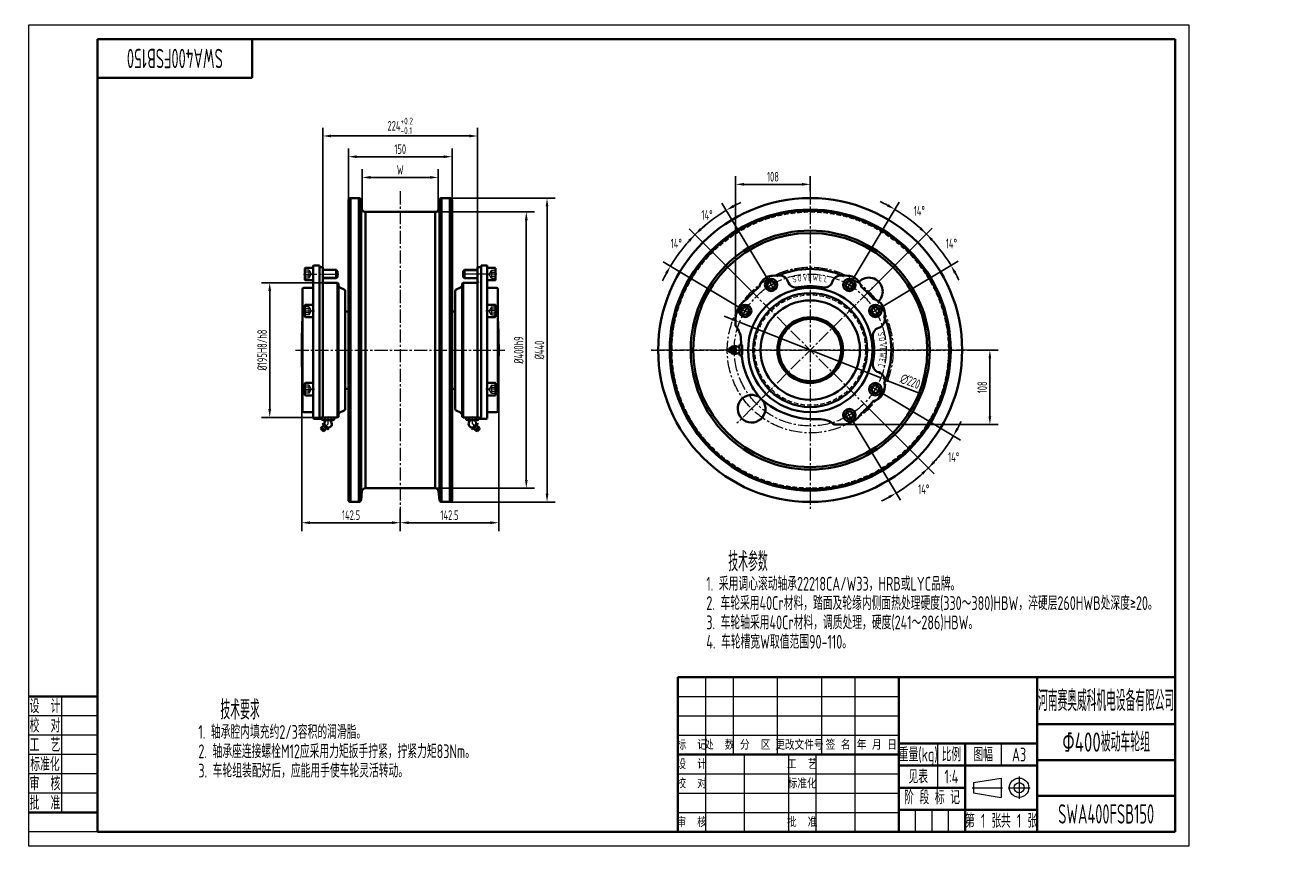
# Model space of a CAD drawing. Header units: millimetres. Extents: x -4 to 1827, y 0 to 1188.
import ezdxf
from ezdxf.enums import TextEntityAlignment as Align

# ---------------------------------------------------------------- set-up
doc = ezdxf.new("R2010")
doc.units = ezdxf.units.MM
doc.linetypes.add('CENTER2', pattern=[28.575, 19.05, -3.175, 3.175, -3.175])
doc.linetypes.add('DASHED2', pattern=[9.525, 6.35, -3.175])
doc.layers.get('Defpoints').update_dxf_attribs({"lineweight": 18})
for name, color, linetype, lineweight in [('01.1', 1, 'Continuous', 18), ('01.2', 7, 'Continuous', 35), ('01.T', 3, 'Continuous', 18), ('02.1', 2, 'DASHED2', 18), ('04.1', 4, 'CENTER2', 18)]:
    doc.layers.add(name, color=color, linetype=linetype, lineweight=lineweight)
doc.styles.get("Standard").update_dxf_attribs({"font": 'isocp.shx', "width": 0.707, "bigfont": 'gbcbig.shx'})
doc.dimstyles.new('Tech_4', dxfattribs={"dimscale": 4, "dimtxt": 3.5, "dimasz": 3, "dimexe": 3, "dimexo": 0, "dimgap": 1, "dimtad": 1, "dimdec": 3, "dimdsep": 46, "dimtxsty": 'Standard', "dimcen": 0, "dimclrd": 1, "dimclre": 1, "dimclrt": 3, "dimazin": 2, "dimtfac": 1, "dimtdec": 3, "dimtmove": 0, "dimatfit": 0, "dimfxl": 0, "dimarcsym": 0})
doc.dimstyles.new('Tech_4$2', dxfattribs={"dimscale": 4, "dimtxt": 3.5, "dimasz": 3, "dimexe": 3, "dimexo": 0, "dimgap": 1, "dimtad": 1, "dimtih": 1, "dimtoh": 1, "dimdec": 3, "dimdsep": 46, "dimtxsty": 'Standard', "dimcen": 0, "dimclrd": 1, "dimclre": 1, "dimclrt": 3, "dimazin": 2, "dimtfac": 1, "dimtdec": 3, "dimtmove": 0, "dimatfit": 0, "dimfxl": 0, "dimarcsym": 0})

# ---------------------------------------------------------------- blocks, each defined once
blk = doc.blocks.new('A$C378E2D00')
at = {"layer": '01.1'}
for p, q in [((0, 297), (0, 0)), ((420, 297), (0, 297)), ((420, 0), (420, 297)), ((12, 54), (12, 12)), ((25, 47), (0, 47)), ((25, 40), (0, 40)), ((25, 33), (0, 33)), ((25, 26), (0, 26)), ((25, 19), (0, 19)), ((25, 5), (0, 5)), ((0, 0), (420, 0))]:
    blk.add_line(p, q, dxfattribs=at)
at = {"layer": '01.2'}
for p, q in [((415, 292), (25, 292)), ((25, 292), (25, 5)), ((81, 292), (81, 278)), ((415, 5), (415, 292)), ((81, 278), (25, 278)), ((25, 54), (0, 54)), ((25, 12), (0, 12)), ((25, 5), (415, 5))]:
    blk.add_line(p, q, dxfattribs=at)
at = {"layer": '01.T', "width": 0.707}
for s, p in [('设  计', (6, 50.5)), ('校  对', (6, 43.5)), ('工  艺', (6, 36.5)), ('标准化', (6, 29.5)), ('审  核', (6, 22.5)), ('批  准', (6, 15.5))]:
    blk.add_text(s, height=5, dxfattribs=at).set_placement(p, align=Align.MIDDLE_CENTER)
blk = doc.blocks.new('A$C6AAB7862')
at = {"layer": '01.1'}
for p, q in [((-16.5, 1.83), (-6.5, 3.5)), ((-16.5, 1.83), (-16.5, -1.83)), ((-6.5, 3.5), (-6.5, -3.5)), ((-16.5, -1.83), (-6.5, -3.5))]:
    blk.add_line(p, q, dxfattribs=at)
for radius in [3.5, 1.83]:
    blk.add_circle((0, 0), radius, dxfattribs=at)
at = {"layer": '04.1'}
for p, q in [((-17, 0), (-6, 0)), ((-4, 0), (4, 0)), ((0, 4), (0, -4))]:
    blk.add_line(p, q, dxfattribs=at)
blk = doc.blocks.new('A$C4369553E')
at = {"layer": '01.1'}
for p, q in [((-170, 56), (-170, 28)), ((-160, 56), (-160, 28)), ((-144, 56), (-144, 28)), ((-128, 56), (-128, 28)), ((-116, 56), (-116, 0)), ((-180, 49), (-100, 49)), ((-180, 42), (-100, 42)), ((-180, 35), (-100, 35)), ((-170, 28), (-170, 0)), ((-156, 28), (-156, 0)), ((-140, 28), (-140, 0)), ((-130, 28), (-130, 0)), ((-86, 32), (-86, 16)), ((-63, 32), (-63, 24)), ((-180, 21), (-100, 21)), ((-180, 14), (-100, 14)), ((-180, 7), (-100, 7)), ((-94, 0), (-94, 8)), ((-88, 0), (-88, 8)), ((-82, 0), (-82, 8))]:
    blk.add_line(p, q, dxfattribs=at)
at = {"layer": '01.2'}
for p, q in [((-180, 56), (-180, 0)), ((-180, 56), (0, 56)), ((-100, 0), (-100, 56)), ((-50, 0), (-50, 56)), ((0, 56), (0, 0)), ((-50, 39), (0, 39)), ((-180, 28), (-100, 28)), ((-100, 32), (-50, 32)), ((-76, 0), (-76, 32)), ((-100, 24), (-50, 24)), ((-50, 26), (0, 26)), ((-100, 16), (-76, 16)), ((-50, 13), (0, 13)), ((-100, 8), (-50, 8)), ((-180, 0), (0, 0))]:
    blk.add_line(p, q, dxfattribs=at)
blk.add_blockref('A$C6AAB7862', (-56.5, 16), dxfattribs=at)
at = {"layer": '01.T'}
for s, height, width, p in [('河南赛奥威科机电设备有限公司', 7.5, 0.625, (-25, 47.5)), ('重量(kg)', 5, 0.707, (-93, 28)), ('比例', 5, 0.707, (-81, 28)), ('图幅', 5, 0.707, (-69.5, 28)), ('A3', 5, 0.707, (-56.5, 28)), ('阶 段 标 记', 5, 0.707, (-88, 12.5)), ('第   张', 5, 0.707, (-69.5, 4)), ('共   张', 5, 0.707, (-56.5, 4))]:
    blk.add_text(s, height=height, dxfattribs=dict(at, width=width)).set_placement(p, align=Align.MIDDLE_CENTER)
for s, p in [('标  记', (-175, 31.5)), ('处  数', (-165, 31.5)), ('分  区', (-152, 31.5)), ('更改文件号', (-136, 31.5)), ('签 名', (-122, 31.5)), ('年 月 日', (-108, 31.5)), ('设  计', (-175, 24.5)), ('工  艺', (-135, 24.5)), ('校  对', (-175, 17.5)), ('标准化', (-135, 17.5)), ('审  核', (-175, 3.5)), ('批  准', (-135, 3.5))]:
    blk.add_text(s, height=3.5, dxfattribs=at).set_placement(p, align=Align.MIDDLE_CENTER)
blk = doc.blocks.new('*D114')
at = {"layer": '01.1', "color": 1, "lineweight": -2}
for p, q in [((583.7, 917.7), (732.7, 917.7)), ((720.7, 905.7), (720.7, 529.7)), ((583.7, 517.7), (732.7, 517.7))]:
    blk.add_line(p, q, dxfattribs=at)
at = {"layer": '01.1', "color": 1}
for points in [[(718.7, 905.7), (722.7, 905.7), (720.7, 917.7)], [(718.7, 529.7), (722.7, 529.7), (720.7, 517.7)]]:
    blk.add_solid(points, dxfattribs=at)
at = {"layer": 'Defpoints', "color": 0}
for p in [(583.7, 917.7), (583.7, 517.7), (720.7, 517.7)]:
    blk.add_point(p, dxfattribs=at)
at = {"layer": '01.1', "color": 3, "insert": (709.7, 717.7), "char_height": 14, "attachment_point": 5, "rotation": 90}
blk.add_mtext('%%c400h9', dxfattribs=at)
blk = doc.blocks.new('*D115')
at = {"layer": '01.1', "color": 1, "lineweight": -2}
for p, q in [((605.2, 937.7), (762.7, 937.7)), ((750.7, 509.7), (750.7, 925.7)), ((605.2, 497.7), (762.7, 497.7))]:
    blk.add_line(p, q, dxfattribs=at)
at = {"layer": '01.1', "color": 1}
for points in [[(748.7, 925.7), (752.7, 925.7), (750.7, 937.7)], [(748.7, 509.7), (752.7, 509.7), (750.7, 497.7)]]:
    blk.add_solid(points, dxfattribs=at)
at = {"layer": 'Defpoints', "color": 0}
for p in [(605.2, 937.7), (750.7, 937.7), (605.2, 497.7)]:
    blk.add_point(p, dxfattribs=at)
at = {"layer": '01.1', "color": 3, "insert": (739.7, 717.7), "char_height": 14, "attachment_point": 5, "rotation": 90}
blk.add_mtext('%%c440', dxfattribs=at)
blk = doc.blocks.new('*D116')
at = {"layer": '01.1', "color": 1, "lineweight": -2}
for p, q in [((426.2, 815.2), (337.3, 815.2)), ((349.3, 803.2), (349.3, 632.2)), ((426.2, 620.2), (337.3, 620.2))]:
    blk.add_line(p, q, dxfattribs=at)
at = {"layer": '01.1', "color": 1}
for points in [[(347.3, 803.2), (351.3, 803.2), (349.3, 815.2)], [(347.3, 632.2), (351.3, 632.2), (349.3, 620.2)]]:
    blk.add_solid(points, dxfattribs=at)
at = {"layer": 'Defpoints', "color": 0}
for p in [(426.2, 815.2), (349.3, 620.2), (426.2, 620.2)]:
    blk.add_point(p, dxfattribs=at)
at = {"layer": '01.1', "color": 3, "insert": (338.3, 717.7), "char_height": 14, "attachment_point": 5, "rotation": 90}
blk.add_mtext('%%c195H8/h8', dxfattribs=at)
blk = doc.blocks.new('*D117')
at = {"layer": '01.1', "color": 1, "lineweight": -2}
for p, q in [((463.2, 934.7), (463.2, 1009.7)), ((613.2, 934.7), (613.2, 1009.7)), ((475.2, 997.7), (601.2, 997.7))]:
    blk.add_line(p, q, dxfattribs=at)
at = {"layer": '01.1', "color": 1}
for points in [[(475.2, 999.7), (475.2, 995.7), (463.2, 997.7)], [(601.2, 999.7), (601.2, 995.7), (613.2, 997.7)]]:
    blk.add_solid(points, dxfattribs=at)
at = {"layer": 'Defpoints', "color": 0}
for p in [(613.2, 997.7), (463.2, 934.7), (613.2, 934.7)]:
    blk.add_point(p, dxfattribs=at)
at = {"layer": '01.1', "color": 3, "insert": (538.2, 1008.7), "char_height": 14, "attachment_point": 5}
blk.add_mtext('150', dxfattribs=at)
blk = doc.blocks.new('*D118')
at = {"layer": '01.1', "color": 1, "lineweight": -2}
for p, q in [((483.2, 917.7), (483.2, 979.7)), ((593.2, 917.7), (593.2, 979.7)), ((495.2, 967.7), (581.2, 967.7))]:
    blk.add_line(p, q, dxfattribs=at)
at = {"layer": '01.1', "color": 1}
for points in [[(495.2, 969.7), (495.2, 965.7), (483.2, 967.7)], [(581.2, 969.7), (581.2, 965.7), (593.2, 967.7)]]:
    blk.add_solid(points, dxfattribs=at)
at = {"layer": 'Defpoints', "color": 0}
for p in [(593.2, 967.7), (483.2, 917.7), (593.2, 917.7)]:
    blk.add_point(p, dxfattribs=at)
at = {"layer": '01.1', "color": 3, "insert": (538.2, 978.7), "char_height": 14, "attachment_point": 5}
blk.add_mtext('W', dxfattribs=at)
blk = doc.blocks.new('*D119')
at = {"layer": '01.1', "color": 1, "lineweight": -2}
for p, q in [((426.2, 837.7), (426.2, 1039.7)), ((438.2, 1027.7), (638.2, 1027.7)), ((650.2, 837.7), (650.2, 1039.7))]:
    blk.add_line(p, q, dxfattribs=at)
at = {"layer": '01.1', "color": 1}
for points in [[(438.2, 1029.7), (438.2, 1025.7), (426.2, 1027.7)], [(638.2, 1029.7), (638.2, 1025.7), (650.2, 1027.7)]]:
    blk.add_solid(points, dxfattribs=at)
at = {"layer": 'Defpoints', "color": 0}
for p in [(650.2, 1027.7), (426.2, 837.7), (650.2, 837.7)]:
    blk.add_point(p, dxfattribs=at)
at = {"layer": '01.1', "color": 3, "insert": (538.2, 1042.4), "char_height": 14, "attachment_point": 5}
blk.add_mtext('\\A1;224{\\H0.7x;\\S+0.2^ -0.1;}', dxfattribs=at)
blk = doc.blocks.new('*D120')
at = {"layer": '01.1', "color": 1, "lineweight": -2}
for p, q in [((395.7, 717.7), (395.7, 455.7)), ((538.2, 487.7), (538.2, 455.7)), ((407.7, 467.7), (526.2, 467.7))]:
    blk.add_line(p, q, dxfattribs=at)
at = {"layer": '01.1', "color": 1}
for points in [[(407.7, 469.7), (407.7, 465.7), (395.7, 467.7)], [(526.2, 469.7), (526.2, 465.7), (538.2, 467.7)]]:
    blk.add_solid(points, dxfattribs=at)
at = {"layer": 'Defpoints', "color": 0}
for p in [(395.7, 717.7), (538.2, 487.7), (538.2, 467.7)]:
    blk.add_point(p, dxfattribs=at)
at = {"layer": '01.1', "color": 3, "insert": (467, 478.7), "char_height": 14, "attachment_point": 5}
blk.add_mtext('142.5', dxfattribs=at)
blk = doc.blocks.new('*D121')
at = {"layer": '01.1', "color": 1, "lineweight": -2}
for p, q in [((680.7, 717.7), (680.7, 455.7)), ((538.2, 487.7), (538.2, 455.7)), ((550.2, 467.7), (668.7, 467.7))]:
    blk.add_line(p, q, dxfattribs=at)
at = {"layer": '01.1', "color": 1}
for points in [[(550.2, 469.7), (550.2, 465.7), (538.2, 467.7)], [(668.7, 469.7), (668.7, 465.7), (680.7, 467.7)]]:
    blk.add_solid(points, dxfattribs=at)
at = {"layer": 'Defpoints', "color": 0}
for p in [(680.7, 717.7), (538.2, 487.7), (680.7, 467.7)]:
    blk.add_point(p, dxfattribs=at)
at = {"layer": '01.1', "color": 3, "insert": (609.5, 478.7), "char_height": 14, "attachment_point": 5}
blk.add_mtext('142.5', dxfattribs=at)
blk = doc.blocks.new('*D124')
at = {"layer": '01.1', "color": 1, "lineweight": -2}
for p, q in [((1361.7, 717.7), (1403.7, 717.7)), ((1391.7, 621.7), (1391.7, 705.7)), ((1176.7, 609.7), (1403.7, 609.7))]:
    blk.add_line(p, q, dxfattribs=at)
at = {"layer": '01.1', "color": 1}
for points in [[(1389.7, 705.7), (1393.7, 705.7), (1391.7, 717.7)], [(1389.7, 621.7), (1393.7, 621.7), (1391.7, 609.7)]]:
    blk.add_solid(points, dxfattribs=at)
at = {"layer": 'Defpoints', "color": 0}
for p in [(1361.7, 717.7), (1391.7, 717.7), (1176.7, 609.7)]:
    blk.add_point(p, dxfattribs=at)
at = {"layer": '01.1', "color": 3, "insert": (1380.7, 663.7), "char_height": 14, "attachment_point": 5, "rotation": 90}
blk.add_mtext('108', dxfattribs=at)
blk = doc.blocks.new('*D125')
at = {"layer": '01.1', "color": 1, "lineweight": -2}
for p, q in [((1023.7, 761.8), (1023.7, 969.7)), ((1035.7, 957.7), (1119.7, 957.7)), ((1131.7, 947.7), (1131.7, 969.7))]:
    blk.add_line(p, q, dxfattribs=at)
at = {"layer": '01.1', "color": 1}
for points in [[(1035.7, 959.7), (1035.7, 955.7), (1023.7, 957.7)], [(1119.7, 959.7), (1119.7, 955.7), (1131.7, 957.7)]]:
    blk.add_solid(points, dxfattribs=at)
at = {"layer": 'Defpoints', "color": 0}
for p in [(1131.7, 957.7), (1131.7, 947.7), (1023.7, 761.8)]:
    blk.add_point(p, dxfattribs=at)
at = {"layer": '01.1', "color": 3, "insert": (1077.7, 968.7), "char_height": 14, "attachment_point": 5}
blk.add_mtext('108', dxfattribs=at)
blk = doc.blocks.new('*D126')
at = {"layer": '01.1', "color": 1, "lineweight": -2}
for p, q in [((1018.2, 762.6), (1007.1, 767)), ((1029.4, 758.2), (1234, 677.3)), ((1245.1, 672.9), (1288.6, 655.7))]:
    blk.add_line(p, q, dxfattribs=at)
at = {"layer": '01.1', "color": 1}
for points in [[(1019, 764.4), (1017.5, 760.7), (1029.4, 758.2)], [(1245.9, 674.7), (1244.4, 671), (1234, 677.3)]]:
    blk.add_solid(points, dxfattribs=at)
at = {"layer": 'Defpoints', "color": 0}
for p in [(1029.4, 758.2), (1234, 677.3)]:
    blk.add_point(p, dxfattribs=at)
at = {"layer": '01.1', "color": 3, "insert": (1276.5, 672.3), "char_height": 14, "attachment_point": 5, "rotation": 338.4269}
blk.add_mtext('∅220', dxfattribs=at)
blk = doc.blocks.new('*D127')
at = {"layer": '01.1', "color": 1, "lineweight": -2}
for p, q in [((1235, 655.7), (1349, 587.1)), ((1218.3, 631.1), (1311, 538.4))]:
    blk.add_line(p, q, dxfattribs=at)
for start, end in [(331.8465, 334.693), (315, 329), (309.307, 312.1535)]:
    blk.add_arc((1131.7, 717.7), 241.6, start, end, dxfattribs=at)
at = {"layer": '01.1', "color": 1}
for points in [[(1346.4, 602.8), (1342.9, 604.7), (1338.7, 593.3)], [(1292.4, 540.1), (1295.2, 537.2), (1302.5, 546.9)]]:
    blk.add_solid(points, dxfattribs=at)
at = {"layer": 'Defpoints', "color": 0}
for p in [(1045.1, 804.3), (1217, 666.5), (1235, 655.7), (1218.3, 631.1), (1315.8, 561.4)]:
    blk.add_point(p, dxfattribs=at)
at = {"layer": '01.1', "color": 3, "insert": (1339.3, 562.6), "char_height": 14, "attachment_point": 5}
blk.add_mtext('14°', dxfattribs=at)
blk = doc.blocks.new('*D128')
at = {"layer": '01.1', "color": 1, "lineweight": -2}
for p, q in [((1218.3, 631.1), (1311, 538.4)), ((1193.7, 614.4), (1262.3, 500.4))]:
    blk.add_line(p, q, dxfattribs=at)
for start, end in [(317.8465, 320.693), (301, 315), (295.307, 298.1535)]:
    blk.add_arc((1131.7, 717.7), 241.6, start, end, dxfattribs=at)
at = {"layer": '01.1', "color": 1}
for points in [[(1312.2, 554.2), (1309.3, 557), (1302.5, 546.9)], [(1244.7, 506.5), (1246.6, 503), (1256.1, 510.7)]]:
    blk.add_solid(points, dxfattribs=at)
at = {"layer": 'Defpoints', "color": 0}
for p in [(1045.1, 804.3), (1182.9, 632.4), (1218.3, 631.1), (1193.7, 614.4), (1272.5, 521.5)]:
    blk.add_point(p, dxfattribs=at)
at = {"layer": '01.1', "color": 3, "insert": (1296, 516.2), "char_height": 14, "attachment_point": 5}
blk.add_mtext('14°', dxfattribs=at)
blk = doc.blocks.new('*D129')
at = {"layer": '01.1', "color": 1, "lineweight": -2}
for p, q in [((1218.3, 804.3), (1308.2, 894.3)), ((1235, 779.8), (1345.7, 846.3))]:
    blk.add_line(p, q, dxfattribs=at)
for start, end in [(47.893, 50.7859), (31, 45), (25.2141, 28.107)]:
    blk.add_arc((1131.7, 717.7), 237.7, start, end, dxfattribs=at)
at = {"layer": '01.1', "color": 1}
for points in [[(1292.4, 895.5), (1289.7, 892.6), (1299.8, 885.8)], [(1339.6, 828.7), (1343.1, 830.7), (1335.4, 840.1)]]:
    blk.add_solid(points, dxfattribs=at)
at = {"layer": 'Defpoints', "color": 0}
for p in [(1312.9, 871.6), (1218.3, 804.3), (1235, 779.8), (1217, 769), (1045.1, 631.1)]:
    blk.add_point(p, dxfattribs=at)
at = {"layer": '01.1', "color": 3, "insert": (1336.1, 872), "char_height": 14, "attachment_point": 5}
blk.add_mtext('14°', dxfattribs=at)
blk = doc.blocks.new('*D130')
at = {"layer": '01.1', "color": 1, "lineweight": -2}
for p, q in [((1193.7, 821), (1260.3, 931.8)), ((1218.3, 804.3), (1308.2, 894.3))]:
    blk.add_line(p, q, dxfattribs=at)
for start, end in [(61.893, 64.7859), (45, 59), (39.2141, 42.107)]:
    blk.add_arc((1131.7, 717.7), 237.7, start, end, dxfattribs=at)
at = {"layer": '01.1', "color": 1}
for points in [[(1244.6, 929.1), (1242.7, 925.6), (1254.1, 921.5)], [(1306.6, 875.7), (1309.5, 878.5), (1299.8, 885.8)]]:
    blk.add_solid(points, dxfattribs=at)
at = {"layer": 'Defpoints', "color": 0}
for p in [(1270.3, 910.8), (1193.7, 821), (1182.9, 803), (1218.3, 804.3), (1045.1, 631.1)]:
    blk.add_point(p, dxfattribs=at)
at = {"layer": '01.1', "color": 3, "insert": (1289.6, 919.3), "char_height": 14, "attachment_point": 5}
blk.add_mtext('14°', dxfattribs=at)
blk = doc.blocks.new('*D131')
at = {"layer": '01.1', "color": 1, "lineweight": -2}
for p, q in [((1069.6, 821), (1003.9, 930.4)), ((1045.1, 804.3), (956.2, 893.2))]:
    blk.add_line(p, q, dxfattribs=at)
for start, end in [(121, 135), (115.1754, 118.0877), (137.9123, 140.8246)]:
    blk.add_arc((1131.7, 717.7), 236.1, start, end, dxfattribs=at)
at = {"layer": '01.1', "color": 1}
for points in [[(1021.5, 924.3), (1019.5, 927.8), (1010.1, 920.1)], [(955, 877.4), (957.9, 874.6), (964.7, 884.7)]]:
    blk.add_solid(points, dxfattribs=at)
at = {"layer": 'Defpoints', "color": 0}
for p in [(978.9, 897.7), (1069.6, 821), (1045.1, 804.3), (1080.4, 803), (1218.3, 631.1)]:
    blk.add_point(p, dxfattribs=at)
at = {"layer": '01.1', "color": 3, "insert": (982.3, 913.4), "char_height": 14, "attachment_point": 5}
blk.add_mtext('14°', dxfattribs=at)
blk = doc.blocks.new('*D132')
at = {"layer": '01.1', "color": 1, "lineweight": -2}
for p, q in [((1045.1, 804.3), (956.2, 893.2)), ((1028.4, 779.8), (919, 845.5))]:
    blk.add_line(p, q, dxfattribs=at)
for start, end in [(129.1754, 132.0877), (135, 149), (151.9123, 154.8246)]:
    blk.add_arc((1131.7, 717.7), 236.1, start, end, dxfattribs=at)
at = {"layer": '01.1', "color": 1}
for points in [[(974.8, 891.5), (972, 894.4), (964.7, 884.7)], [(921.6, 829.9), (925.1, 827.9), (929.3, 839.3)]]:
    blk.add_solid(points, dxfattribs=at)
at = {"layer": 'Defpoints', "color": 0}
for p in [(939.9, 855.4), (1045.1, 804.3), (1028.4, 779.8), (1046.4, 769), (1218.3, 631.1)]:
    blk.add_point(p, dxfattribs=at)
at = {"layer": '01.1', "color": 3, "insert": (937.8, 872), "char_height": 14, "attachment_point": 5}
blk.add_mtext('14°', dxfattribs=at)
blk = doc.blocks.new('A$C4957782E')
at = {"layer": '01.1'}
for p, q in [((-55.5, 204.5), (-55, 200)), ((55.5, 204.5), (55, 200)), ((-50.5, 200), (-55, 200)), ((50.5, 200), (55, 200)), ((-91.8, 115.1), (-112, 115.1)), ((91.8, 115.1), (112, 115.1)), ((-91.8, 104.9), (-112, 104.9)), ((91.8, 104.9), (112, 104.9))]:
    blk.add_line(p, q, dxfattribs=at)
at = {"layer": '01.2'}
for p, q in [((-72, 220), (-72, -220)), ((-72, 220), (-59.8, 220)), ((-59.8, 220), (-59.8, -220)), ((59.8, 220), (59.8, -220)), ((72, 220), (59.8, 220)), ((72, 220), (72, -220)), ((-75, 217), (-75, -217)), ((-56.8, 217.3), (-56.8, -217.3)), ((-55.5, 204.5), (-56.8, 217.3)), ((55.5, 204.5), (56.8, 217.3)), ((56.8, 217.3), (56.8, -217.3)), ((75, 217), (75, -217)), ((-50.5, 200), (-50.5, -200)), ((-50.5, 200), (50.5, 200)), ((50.5, 200), (50.5, -200)), ((-138, 118), (-138, 102)), ((-137, 119), (-126, 119)), ((-126, 121.5), (-126, -98.5)), ((-126, 119), (-126, 101)), ((-125, 122.5), (-117, 122.5)), ((-117, 122.5), (-117, -99.5)), ((-116.5, 120), (-112, 120)), ((-112, 120), (-112, -97.5)), ((-92.8, 116), (-112, 116)), ((-91, 114.2), (-92.8, 116)), ((-92.8, 116), (-92.8, 104)), ((-91, 114.2), (-91, 105.7)), ((91, 114.2), (92.8, 116)), ((91, 114.2), (91, 105.7)), ((92.8, 116), (92.8, 104)), ((92.8, 116), (112, 116)), ((112, 120), (112, -97.5)), ((116.5, 120), (112, 120)), ((125, 122.5), (117, 122.5)), ((117, 122.5), (117, -99.5)), ((126, 121.5), (126, -98.5)), ((126, 119), (126, 101)), ((137, 119), (126, 119)), ((138, 118), (138, 102)), ((-137, 101), (-126, 101)), ((-112.7, 98.7), (-112, 99.9)), ((-92.8, 104), (-112, 104)), ((-112, 97.5), (-91, 97.5)), ((-91, 105.7), (-92.8, 104)), ((-91, -97.5), (-91, 97.5)), ((-91, 97.5), (-89.5, 96.6)), ((-89.5, 96.6), (-89.5, -96.6)), ((91, 97.5), (89.5, 96.6)), ((89.5, 96.6), (89.5, -96.6)), ((91, 105.7), (92.8, 104)), ((91, -97.5), (91, 97.5)), ((112, 97.5), (91, 97.5)), ((92.8, 104), (112, 104)), ((112.7, 98.7), (112, 99.9)), ((137, 101), (126, 101)), ((533.7, 99), (531.1, 94.4)), ((531.1, 94), (533.9, 89.4)), ((539.4, 99.3), (534, 99.2)), ((542.5, 94.6), (539.7, 99.1)), ((539.9, 89.5), (542.5, 94.2)), ((644.4, 94.6), (647.2, 99.1)), ((647, 89.5), (644.4, 94.2)), ((647.5, 99.3), (652.9, 99.2)), ((655.8, 94), (653, 89.4)), ((653.2, 99), (655.8, 94.4)), ((-141.5, -88), (-141.5, 88)), ((-127.5, 90), (-139.5, 90)), ((-81, 87.6), (-87.3, 90.5)), ((-79.5, 85.4), (-79.5, -85.4)), ((79.5, 85.4), (79.5, -85.4)), ((81, 87.6), (87.3, 90.5)), ((127.5, 90), (139.5, 90)), ((141.5, -88), (141.5, 88)), ((534.2, 89.2), (539.5, 89.3)), ((652.7, 89.2), (647.3, 89.3)), ((-138, 64.7), (-138, 48.7)), ((-137, 65.7), (-126, 65.7)), ((-126, 65.7), (-126, 47.7)), ((-79.5, 56), (-75, 56)), ((79.5, 56), (75, 56)), ((137, 65.7), (126, 65.7)), ((126, 65.7), (126, 47.7)), ((138, 64.7), (138, 48.7)), ((494.1, 54.1), (494.2, 59.4)), ((494.4, 59.7), (499.1, 62.3)), ((499.4, 62.3), (504, 59.6)), ((504.2, 59.2), (504.1, 53.9)), ((682.7, 59.2), (682.8, 53.9)), ((687.4, 62.3), (682.9, 59.6)), ((692.5, 59.7), (687.8, 62.3)), ((692.8, 54.1), (692.7, 59.4)), ((-137, 47.7), (-126, 47.7)), ((137, 47.7), (126, 47.7)), ((485.4, 45), (485.4, 35.3)), ((498.9, 51), (494.3, 53.7)), ((503.9, 53.6), (499.3, 51)), ((683, 53.6), (687.6, 51)), ((688, 51), (692.6, 53.7)), ((479.5, 4.8), (478.9, 3.2)), ((483.1, 5), (479.9, 5)), ((483.1, 5), (483.6, 5)), ((483.9, 4.9), (483.5, 4.8)), ((485.7, 0.3), (483.5, 4.8)), ((486.3, 0.3), (484.1, 4.8)), ((490.9, 5), (490.9, -5)), ((494.1, 8), (491.7, 8)), ((494.9, 5), (494.9, -5)), ((478.9, -3.2), (479.5, -4.7)), ((479.9, -5), (483.1, -5)), ((483.1, -5), (483.6, -5)), ((483.5, -4.7), (485.7, -0.2)), ((483.9, -4.9), (483.5, -4.8)), ((484.1, -4.7), (486.3, -0.2)), ((494.1, -8), (491.7, -8)), ((-138, -48.7), (-138, -64.7)), ((-137, -47.7), (-126, -47.7)), ((-126, -47.7), (-126, -65.7)), ((126, -47.7), (126, -65.7)), ((137, -47.7), (126, -47.7)), ((138, -48.7), (138, -64.7)), ((682.7, -59.2), (682.8, -53.9)), ((683, -53.6), (687.6, -51)), ((688, -51), (692.6, -53.7)), ((692.8, -54.1), (692.7, -59.4)), ((-137, -65.7), (-126, -65.7)), ((-79.5, -56), (-75, -56)), ((79.5, -56), (75, -56)), ((137, -65.7), (126, -65.7)), ((687.4, -62.3), (682.9, -59.6)), ((692.5, -59.7), (687.8, -62.3)), ((-127.5, -90), (-139.5, -90)), ((-81, -87.6), (-87.3, -90.5)), ((81, -87.6), (87.3, -90.5)), ((127.5, -90), (139.5, -90)), ((647, -89.5), (644.4, -94.2)), ((652.7, -89.2), (647.3, -89.3)), ((655.8, -94), (653, -89.4)), ((-125, -99.5), (-114.5, -99.5)), ((-114.5, -99.5), (-114.5, -98)), ((-114, -97.5), (-91, -97.5)), ((-111.3, -97.5), (-113.5, -98.1)), ((-113.5, -100.9), (-113.5, -98.1)), ((-111.3, -101.5), (-113.5, -100.9)), ((-111.6, -106.1), (-112.2, -106.6)), ((-111.4, -107.9), (-112.2, -106.6)), ((-110.4, -106.8), (-111.6, -106.1)), ((-111.4, -107.9), (-105.4, -113.9)), ((-97.7, -97.5), (-111.3, -97.5)), ((-97.7, -101.5), (-111.3, -101.5)), ((-110.4, -106.8), (-104.3, -112.9)), ((-109.7, -108.1), (-110.1, -108.5)), ((-109.1, -98.2), (-109.1, -100.8)), ((-99.9, -100.8), (-99.9, -98.2)), ((-97.7, -97.5), (-95.5, -98.1)), ((-97.7, -101.5), (-95.5, -100.9)), ((-95.5, -100.9), (-95.5, -98.1)), ((-91, -97.5), (-89.5, -96.6)), ((91, -97.5), (89.5, -96.6)), ((114, -97.5), (91, -97.5)), ((97.7, -97.5), (95.5, -98.1)), ((95.5, -100.9), (95.5, -98.1)), ((97.7, -101.5), (95.5, -100.9)), ((97.7, -97.5), (111.3, -97.5)), ((97.7, -101.5), (111.3, -101.5)), ((99.9, -100.8), (99.9, -98.2)), ((110.4, -106.8), (104.3, -112.9)), ((111.4, -107.9), (105.4, -113.9)), ((109.1, -98.2), (109.1, -100.8)), ((109.7, -108.1), (110.1, -108.5)), ((110.4, -106.8), (111.6, -106.1)), ((111.3, -97.5), (113.5, -98.1)), ((111.3, -101.5), (113.5, -100.9)), ((111.4, -107.9), (112.2, -106.6)), ((111.6, -106.1), (112.2, -106.6)), ((113.5, -100.9), (113.5, -98.1)), ((114.5, -99.5), (114.5, -98)), ((125, -99.5), (114.5, -99.5)), ((638.5, -108), (628.7, -108)), ((644.4, -94.6), (647.2, -99.1)), ((647.5, -99.3), (652.9, -99.2)), ((653.2, -99), (655.8, -94.4)), ((-115, -114.1), (-114.7, -113.1)), ((-111.6, -117.5), (-115, -114.1)), ((-109.2, -116.4), (-113.9, -111.7)), ((-111.6, -117.5), (-110.6, -117.2)), ((-105.6, -112.2), (-106, -112.6)), ((-105.4, -113.9), (-104.1, -114.7)), ((-104.3, -112.9), (-103.6, -114.1)), ((-103.6, -114.1), (-104.1, -114.7)), ((104.3, -112.9), (103.6, -114.1)), ((103.6, -114.1), (104.1, -114.7)), ((105.4, -113.9), (104.1, -114.7)), ((105.6, -112.2), (106, -112.6)), ((109.2, -116.4), (113.9, -111.7)), ((111.6, -117.5), (110.6, -117.2)), ((111.6, -117.5), (115, -114.1)), ((115, -114.1), (114.7, -113.1)), ((-50.5, -200), (50.5, -200)), ((-55.5, -204.5), (-56.8, -217.3)), ((55.5, -204.5), (56.8, -217.3)), ((-72, -220), (-59.8, -220)), ((72, -220), (59.8, -220))]:
    blk.add_line(p, q, dxfattribs=at)
for centre, radius in [((593.4, 0), 220), ((593.4, 0), 203.4), ((593.4, 0), 202.5), ((593.4, 0), 201.6), ((593.4, 0), 173), ((593.4, 0), 169.5), ((536.8, 94.3), 9), ((536.8, 94.3), 5.71), ((650.1, 94.3), 9), ((650.1, 94.3), 5.71), ((593.4, 0), 90), ((593.4, 0), 82.5), ((499.2, 56.7), 9), ((499.2, 56.7), 5.71), ((593.4, 0), 72), ((687.7, 56.7), 9), ((687.7, 56.7), 5.71), ((593.4, 0), 47.5), ((593.4, 0), 45), ((687.7, -56.7), 9), ((687.7, -56.7), 5.71), ((650.1, -94.3), 9), ((650.1, -94.3), 5.71)]:
    blk.add_circle(centre, radius, dxfattribs=at)
for centre, radius, start, end in [((-72, 217), 3, 90, 180), ((-59.8, 217), 3, 6, 90), ((59.8, 217), 3, 90, 174), ((72, 217), 3, 0, 90), ((-50.5, 205), 5, 186, 270), ((50.5, 205), 5, 270, 354), ((-137, 118), 1, 90, 180), ((-125, 121.5), 1, 90, 180), ((-116.5, 120.5), 0.5, 180, 270), ((116.5, 120.5), 0.5, 270, 0), ((125, 121.5), 1, 0, 90), ((137, 118), 1, 0, 90), ((593.4, 0), 117.5, 65.8461, 114.1539), ((-137, 102), 1, 180, 270), ((-112, 98.3), 0.8, 150, 270), ((-85, 94.5), 4.61, 191.6814, 240.2031), ((85, 94.5), 4.61, 299.7969, 348.3186), ((112, 98.3), 0.8, 270, 30), ((137, 102), 1, 270, 0), ((540.5, 86), 21.8, 76.9853, 166.2812), ((531.5, 94.2), 0.381, 151, 211), ((534, 98.9), 0.381, 91, 151), ((539.4, 99), 0.381, 31, 91), ((542.1, 94.4), 0.381, 331, 31), ((549.3, 95.3), 12.6, 19.0863, 108.4087), ((572.8, 102.4), 12, 194.5324, 285.852), ((593.4, 0), 92.5, 79.2009, 100.7991), ((614.1, 102.4), 12, 254.148, 345.4676), ((637.6, 95.3), 12.6, 71.5913, 160.9137), ((646.4, 86), 21.8, 13.7188, 103.0147), ((644.8, 94.4), 0.381, 149, 209), ((647.5, 99), 0.381, 89, 149), ((652.8, 98.9), 0.381, 29, 89), ((655.4, 94.2), 0.381, 329, 29), ((678.3, 84.9), 20, 314.3814, 135.6186), ((-139.5, 88), 2, 90, 180), ((-127.5, 91.5), 1.5, 270, 0), ((-82, 85.4), 2.46, 0.3865, 66.6444), ((82, 85.4), 2.46, 113.3556, 179.6135), ((127.5, 91.5), 1.5, 180, 270), ((139.5, 88), 2, 0, 90), ((519.8, 44.6), 34.4, 120.6772, 179.2193), ((593.4, 0), 117.5, 129.1126, 140.8874), ((534.2, 89.6), 0.381, 211, 271), ((539.5, 89.7), 0.381, 271, 331), ((647.4, 89.7), 0.381, 209, 269), ((652.7, 89.6), 0.381, 269, 329), ((593.4, 0), 117.5, 39.1126, 50.8874), ((679.5, 53), 21.8, 346.9853, 76.2812), ((-137, 64.7), 1, 90, 180), ((137, 64.7), 1, 0, 90), ((494.6, 59.4), 0.381, 119, 179), ((499.3, 62), 0.381, 59, 119), ((503.8, 59.2), 0.381, 359, 59), ((683.1, 59.2), 0.381, 121, 181), ((687.6, 62), 0.381, 61, 121), ((692.3, 59.4), 0.381, 1, 61), ((870.5, 0), 1013, 177.4539, 182.5461), ((-137, 48.7), 1, 180, 270), ((137, 48.7), 1, 270, 0), ((-870.5, 0), 1013, 357.4539, 2.5461), ((494.5, 54.1), 0.381, 179, 239), ((499.1, 51.3), 0.381, 239, 299), ((503.7, 53.9), 0.381, 299, 359), ((683.2, 53.9), 0.381, 181, 241), ((687.8, 51.3), 0.381, 241, 301), ((692.4, 54.1), 0.381, 301, 1), ((688.7, 44.1), 12.6, 289.0863, 18.4087), ((593.4, 0), 117.5, 335.8461, 24.1539), ((457.2, 12.8), 36.1, 358.7626, 38.5901), ((695.8, 20.6), 12, 104.5324, 195.852), ((479.9, 4.5), 0.5, 90, 150), ((485.4, 0), 5.5, 55.1501, 114.62), ((483.1, 4.5), 0.5, 30, 90), ((483.6, 4.5), 0.5, 30, 90), ((489.4, 5.7), 1.5, 235.1501, 360), ((500.9, 4), 10, 156.4218, 203.5782), ((500.9, -4), 10, 156.4218, 203.5782), ((610.9, 6.7), 117.7, 177.4087, 179.3503), ((484.9, 4), 10, 336.4218, 23.5782), ((484.9, -4), 10, 336.4218, 23.5782), ((593.4, 0), 92.5, 349.2009, 10.7991), ((479.9, -4.5), 0.5, 210, 270), ((485.4, 0), 5.5, 245.38, 304.8499), ((483.1, -4.5), 0.5, 270, 330), ((483.6, -4.5), 0.5, 270, 330), ((489.4, -5.7), 1.5, 360, 124.8499), ((610.9, 6.7), 117.7, 187.0996, 221.2718), ((695.8, -20.6), 12, 164.148, 255.4676), ((688.7, -44.1), 12.6, 341.5913, 70.9137), ((-137, -48.7), 1, 90, 180), ((137, -48.7), 1, 0, 90), ((683.2, -53.9), 0.381, 119, 179), ((679.5, -53), 21.8, 283.7188, 13.0147), ((687.8, -51.3), 0.381, 59, 119), ((692.4, -54.1), 0.381, 359, 59), ((-137, -64.7), 1, 180, 270), ((137, -64.7), 1, 270, 0), ((508.6, -84.9), 20, 52.9386, 37.0614), ((600.1, 17.5), 117.7, 228.7282, 272.5913), ((683.1, -59.2), 0.381, 179, 239), ((687.6, -62), 0.381, 239, 299), ((692.3, -59.4), 0.381, 299, 359), ((-139.5, -88), 2, 180, 270), ((-127.5, -91.5), 1.5, 0, 90), ((-85, -94.5), 4.61, 119.7969, 168.3186), ((-82, -85.4), 2.46, 293.3556, 359.6135), ((82, -85.4), 2.46, 180.3865, 246.6444), ((85, -94.5), 4.61, 11.6814, 60.2031), ((127.5, -91.5), 1.5, 90, 180), ((139.5, -88), 2, 270, 0), ((638, -73.6), 34.4, 270.7807, 329.3228), ((647.4, -89.7), 0.381, 91, 151), ((652.7, -89.6), 0.381, 31, 91), ((593.4, 0), 117.5, 309.1126, 320.8874), ((-125, -98.5), 1, 180, 270), ((-114, -98), 0.5, 90, 180), ((-115.2, -106.4), 5.17, 295.2197, 332.964), ((-109.8, -106.2), 2.31, 225, 262.4044), ((-111.3, -101.2), 3.66, 53.2387, 90), ((-111.3, -97.8), 3.66, 270, 306.7613), ((-112, -108.4), 2.31, 7.5956, 45), ((-110.2, -103), 1.5, 325.1501, 90), ((-102, -104.5), 9, 206.2917, 243.7083), ((-104.5, -107), 5.5, 145.1501, 181.6582), ((-113.7, -116.2), 9, 26.2917, 63.7083), ((-104.5, -112.5), 15, 72.0661, 107.9339), ((-104.5, -86.5), 15, 252.0661, 287.9339), ((-104.5, -107), 5.5, 268.3418, 34.8499), ((-98.8, -103), 1.5, 90, 214.8499), ((-97.7, -101.2), 3.66, 90, 126.7613), ((-97.7, -97.8), 3.66, 233.2387, 270), ((97.7, -101.2), 3.66, 53.2387, 90), ((97.7, -97.8), 3.66, 270, 306.7613), ((98.8, -103), 1.5, 325.1501, 90), ((104.5, -107), 5.5, 145.1501, 271.6582), ((104.5, -112.5), 15, 72.0661, 107.9339), ((104.5, -86.5), 15, 252.0661, 287.9339), ((113.7, -116.2), 9, 116.2917, 153.7083), ((102, -104.5), 9, 296.2917, 333.7083), ((110.2, -103), 1.5, 90, 214.8499), ((104.5, -107), 5.5, 358.3418, 34.8499), ((111.3, -101.2), 3.66, 90, 126.7613), ((111.3, -97.8), 3.66, 233.2387, 270), ((112, -108.4), 2.31, 135, 172.4044), ((109.8, -106.2), 2.31, 277.5956, 315), ((115.2, -106.4), 5.17, 207.036, 244.7803), ((114, -98), 0.5, 0, 90), ((125, -98.5), 1, 270, 0), ((606.2, -136.2), 36.1, 51.4099, 91.2374), ((644.8, -94.4), 0.381, 151, 211), ((647.5, -99), 0.381, 211, 271), ((652.8, -98.9), 0.381, 271, 331), ((655.4, -94.2), 0.381, 331, 31), ((-111.5, -114), 3.3, 115.2197, 162.5), ((-111.5, -114), 3.3, 287.5, 334.7803), ((-103.9, -117.7), 5.17, 117.036, 154.7803), ((-103.7, -112.3), 2.31, 187.5956, 225), ((-105.9, -114.5), 2.31, 45, 82.4044), ((105.9, -114.5), 2.31, 97.5956, 135), ((103.7, -112.3), 2.31, 315, 352.4044), ((103.9, -117.7), 5.17, 25.2197, 62.964), ((111.5, -114), 3.3, 205.2197, 252.5), ((111.5, -114), 3.3, 17.5, 64.7803), ((-50.5, -205), 5, 90, 174), ((50.5, -205), 5, 6, 90), ((-72, -217), 3, 180, 270), ((-59.8, -217), 3, 270, 354), ((59.8, -217), 3, 186, 270), ((72, -217), 3, 270, 0)]:
    blk.add_arc(centre, radius, start, end, dxfattribs=at)
blk.add_ellipse((476.6, 0), major_axis=(0, -2.4), ratio=0.707107, dxfattribs=at)
for centre, major_axis, ratio, start_param, end_param in [((478.3, 0), (0, -3.3), 0.707107, 6.324383, 9.38358), ((481.5, 0), (0, 3.55), 0.79621, 2.509975, 6.914803)]:
    blk.add_ellipse(centre, major_axis=major_axis, ratio=ratio, start_param=start_param, end_param=end_param, dxfattribs=at)
for points in [[(476.3, 2.4), (478.4, 3.3), (480.2, 2.8), (481.3, 3), (482.1, 3.5)], [(476.3, -2.4), (478.4, -3.3), (480.2, -2.8), (481.3, -3), (482.1, -3.5)]]:
    blk.add_spline(points, degree=3, dxfattribs=at)
at = {"layer": '02.1'}
for p, q in [((-132, 115.7), (-138, 115.7)), ((-132, 112.9), (-138, 112.9)), ((-132, 115.7), (-128.7, 110)), ((-132, 104.3), (-128.7, 110)), ((132, 115.7), (128.7, 110)), ((132, 104.3), (128.7, 110)), ((132, 115.7), (138, 115.7)), ((132, 112.9), (138, 112.9)), ((-132, 107.1), (-138, 107.1)), ((-132, 104.3), (-138, 104.3)), ((132, 107.1), (138, 107.1)), ((132, 104.3), (138, 104.3)), ((-132, 62.4), (-138, 62.4)), ((-132, 59.5), (-138, 59.5)), ((-132, 62.4), (-128.7, 56.7)), ((-132, 50.9), (-128.7, 56.7)), ((132, 62.4), (128.7, 56.7)), ((132, 50.9), (128.7, 56.7)), ((132, 62.4), (138, 62.4)), ((132, 59.5), (138, 59.5)), ((-132, 53.8), (-138, 53.8)), ((-132, 50.9), (-138, 50.9)), ((132, 53.8), (138, 53.8)), ((132, 50.9), (138, 50.9)), ((-132, -50.9), (-138, -50.9)), ((-132, -53.8), (-138, -53.8)), ((-132, -50.9), (-128.7, -56.7)), ((132, -50.9), (128.7, -56.7)), ((132, -50.9), (138, -50.9)), ((132, -53.8), (138, -53.8)), ((-132, -59.5), (-138, -59.5)), ((-132, -62.4), (-138, -62.4)), ((-132, -62.4), (-128.7, -56.7)), ((132, -62.4), (128.7, -56.7)), ((132, -59.5), (138, -59.5)), ((132, -62.4), (138, -62.4))]:
    blk.add_line(p, q, dxfattribs=at)
for radius in [200, 80]:
    blk.add_circle((593.4, 0), radius, dxfattribs=at)
for centre, radius, start, end in [((-139.4, 114.3), 7.51, 349.0405, 10.9595), ((-154.7, 110), 22.8, 352.8148, 7.1852), ((154.7, 110), 22.8, 172.8148, 187.1852), ((139.4, 114.3), 7.51, 169.0405, 190.9595), ((-139.4, 105.7), 7.51, 349.0405, 10.9595), ((139.4, 105.7), 7.51, 169.0405, 190.9595), ((-139.4, 60.9), 7.51, 349.0405, 10.9595), ((-154.7, 56.7), 22.8, 352.8148, 7.1852), ((154.7, 56.7), 22.8, 172.8148, 187.1852), ((139.4, 60.9), 7.51, 169.0405, 190.9595), ((-139.4, 52.4), 7.51, 349.0405, 10.9595), ((139.4, 52.4), 7.51, 169.0405, 190.9595), ((-139.4, -52.4), 7.51, 349.0405, 10.9595), ((-154.7, -56.7), 22.8, 352.8148, 7.1852), ((154.7, -56.7), 22.8, 172.8148, 187.1852), ((139.4, -52.4), 7.51, 169.0405, 190.9595), ((-139.4, -60.9), 7.51, 349.0405, 10.9595), ((139.4, -60.9), 7.51, 169.0405, 190.9595)]:
    blk.add_arc(centre, radius, start, end, dxfattribs=at)
at = {"layer": '04.1'}
for p, q in [((0, 230), (0, -230)), ((593.4, 230), (593.4, -230)), ((593.4, 230), (593.4, -230)), ((-140, 110), (-89, 110)), ((140, 110), (89, 110)), ((128, 110), (110, 110)), ((593.4, 110.4), (593.4, 122.5)), ((527.8, 88.9), (545.8, 99.7)), ((531.4, 103.3), (542.2, 85.3)), ((659.1, 88.9), (641.1, 99.7)), ((655.5, 103.3), (644.7, 85.3)), ((699.5, 106.1), (657.1, 63.6)), ((680.1, 86.6), (506.8, -86.6)), ((680.1, -86.6), (506.8, 86.6)), ((-140, 56.7), (-124, 56.7)), ((140, 56.7), (124, 56.7)), ((490.2, 62.1), (508.2, 51.2)), ((504.6, 65.7), (493.8, 47.7)), ((696.7, 62.1), (678.7, 51.2)), ((682.3, 65.7), (693.1, 47.7)), ((-151.5, 0), (151.5, 0)), ((363.4, 0), (823.4, 0)), ((823.4, 0), (363.4, 0)), ((715.9, 0), (704, 0)), ((696.7, -62.1), (678.7, -51.2)), ((682.3, -65.7), (693.1, -47.7)), ((-140, -56.7), (-124, -56.7)), ((140, -56.7), (124, -56.7)), ((529.8, -63.6), (487.4, -106.1)), ((659.1, -88.9), (641.1, -99.7)), ((655.5, -103.3), (644.7, -85.3))]:
    blk.add_line(p, q, dxfattribs=at)
at = {"layer": '04.1', "ltscale": 0.2}
for p, q in [((-104.5, -107), (-114, -116.5)), ((-104.5, -107), (-104.5, -95.5)), ((104.5, -107), (104.5, -95.5)), ((104.5, -107), (114, -116.5))]:
    blk.add_line(p, q, dxfattribs=at)
at = {"layer": '04.1'}
for radius in [120, 110]:
    blk.add_circle((593.4, 0), radius, dxfattribs=at)
at = {"layer": '01.2', "width": 0.707}
for s, rotation, p in [('S', 12.5, (568.9, 97.6)), ('O', 8.3333, (575.5, 99.1)), ('V', 4.1667, (583.3, 100.1)), ('W', 355.8333, (596.7, 100.7)), ('E', 351.6667, (605.1, 100)), ('L', 348.5, (612.8, 98.8)), ('S', 282.5, (691.1, 24.6)), ('O', 278.3333, (692.5, 17.9)), ('V', 274.1667, (693.6, 10.2)), ('E', 270, (694.1, 3)), ('E', 261.6667, (693.4, -11.6)), ('W', 265.8333, (694.1, -3.2)), ('L', 257.5, (692.2, -19.3))]:
    blk.add_text(s, height=8.75, rotation=rotation, dxfattribs=at).set_placement(p)
blk.add_text('E', height=8.75, dxfattribs=at).set_placement((590.5, 100.6))

msp = doc.modelspace()

# ---------------------------------------------------------------- block references
at = {"layer": '01.1', "xscale": 4, "yscale": 4, "zscale": 4}
msp.add_blockref('A$C378E2D00', (0, 0), dxfattribs=at)
at = {"layer": '01.2'}
msp.add_blockref('A$C4957782E', (538.2323, 717.7291), dxfattribs=at)
at = {"layer": '01.2', "xscale": 4, "yscale": 4, "zscale": 4}
msp.add_blockref('A$C4369553E', (1660, 20), dxfattribs=at)

# ---------------------------------------------------------------- texts
at = {"layer": '01.T', "width": 0.6}
msp.add_text('SWA400FSB150', height=28, rotation=180, dxfattribs=at).set_placement((212, 1140), align=Align.MIDDLE_CENTER)
at = {"layer": '01.T', "width": 0.707}
for s, height, p in [('技术参数', 28, (1013.099, 411.321)), ('1. 采用调心滚动轴承22218CA/W33，HRB或LYC品牌。', 20, (981.2919, 379.321)), ('2. 车轮采用40Cr材料，踏面及轮缘内侧面热处理硬度(330～380)HBW，淬硬层260HWB处深度≥20。', 20, (981.2919, 351.321)), ('3. 车轮轴采用40Cr材料，调质处理，硬度(241～286)HBW。', 20, (981.2919, 323.321)), ('4. 车轮槽宽W取值范围90-110。', 20, (981.2919, 295.321)), ('技术要求', 28, (277.8516, 196.699)), ('1. 轴承腔内填充约2/3容积的润滑脂。', 20, (246.0444, 164.699)), ('2. 轴承座连接螺栓M12应采用力矩扳手拧紧，拧紧力矩83Nm。', 20, (246.0444, 136.699)), ('3. 车轮组装配好后，应能用手使车轮灵活转动。', 20, (246.0444, 108.699))]:
    msp.add_text(s, height=height, dxfattribs=at).set_placement(p, align=Align.MIDDLE_LEFT)
at = {"layer": '01.T'}
for s, height, width, p in [('Φ400被动车轮组', 28, 0.707, (1560, 150)), ('见表', 20, 0.707, (1288, 100)), ('1:4', 20, 0.707, (1336, 100)), ('SWA400FSB150', 28, 0.6, (1560, 46)), ('1', 20, 0.707, (1382, 36)), ('1', 20, 0.707, (1434, 36))]:
    msp.add_text(s, height=height, dxfattribs=dict(at, width=width)).set_placement(p, align=Align.MIDDLE_CENTER)

# ---------------------------------------------------------------- dimensions: what is measured, and where the dimension line sits
at = {"layer": '01.1'}
for base, p1, p2, text, picture, middle in [((650.2323, 1027.7291), (426.2323, 837.7291), (650.2323, 837.7291), '\\A1;<>{\\H0.7x;\\S+0.2^ -0.1;}', '*D119', (538.2323, 1042.4342)), ((593.2323, 967.7291), (483.2323, 917.7291), (593.2323, 917.7291), 'W', '*D118', (538.2323, 978.7291))]:
    dim = msp.add_linear_dim(base=base, p1=p1, p2=p2, text=text, dimstyle='Tech_4', dxfattribs=at)
    dim.commit()
    dim.dimension.update_dxf_attribs({"geometry": picture, "text_midpoint": middle})
for base, p1, p2, picture, middle in [((613.2323, 997.7291), (463.2323, 934.7291), (613.2323, 934.7291), '*D117', (538.2323, 1008.7291)), ((1131.6808, 957.7291), (1023.6808, 761.8136), (1131.6808, 947.7291), '*D125', (1077.6808, 968.7291)), ((538.2323, 467.7291), (395.7323, 717.7291), (538.2323, 487.7291), '*D120', (466.9823, 478.7305)), ((680.7323, 467.7291), (538.2323, 487.7291), (680.7323, 717.7291), '*D121', (609.4823, 478.7305))]:
    dim = msp.add_linear_dim(base=base, p1=p1, p2=p2, dimstyle='Tech_4', dxfattribs=at)
    dim.commit()
    dim.dimension.update_dxf_attribs({"geometry": picture, "text_midpoint": middle})
for base, p1, p2, text, picture, middle in [((750.7323, 937.7291), (605.2323, 497.7291), (605.2323, 937.7291), '%%c<>', '*D115', (739.7323, 717.7291)), ((720.7323, 517.7291), (583.7302, 917.7291), (583.7302, 517.7291), '%%c<>h9', '*D114', (709.7323, 717.7291)), ((349.3066, 620.2291), (426.2323, 815.2291), (426.2323, 620.2291), '%%c<>H8/h8', '*D116', (338.3066, 717.7291))]:
    dim = msp.add_linear_dim(base=base, p1=p1, p2=p2, angle=90, text=text, dimstyle='Tech_4', dxfattribs=at)
    dim.commit()
    dim.dimension.update_dxf_attribs({"geometry": picture, "text_midpoint": middle})
for base, line1, line2, picture, middle in [((978.8614, 897.7152), ((1218.3014, 631.1085), (1045.0602, 804.3497)), ((1069.6187, 821.0178), (1080.4345, 803.0173)), '*D131', (982.3152, 913.4353)), ((1270.2689, 910.8318), ((1193.7429, 821.0178), (1182.9271, 803.0173)), ((1218.3014, 804.3497), (1045.0602, 631.1085)), '*D130', (1289.6157, 919.3314)), ((939.8582, 855.3985), ((1028.3922, 779.7912), (1046.3927, 768.9754)), ((1218.3014, 631.1085), (1045.0602, 804.3497)), '*D132', (937.8498, 871.9919)), ((1312.868, 871.5683), ((1234.9695, 779.7912), (1216.969, 768.9754)), ((1218.3014, 804.3497), (1045.0602, 631.1085)), '*D129', (1336.127, 871.9529)), ((1315.8242, 561.3799), ((1234.9695, 655.667), (1216.969, 666.4828)), ((1218.3014, 631.1085), (1045.0602, 804.3497)), '*D127', (1339.3328, 562.634)), ((1272.53, 521.4759), ((1193.7429, 614.4404), (1182.9271, 632.441)), ((1218.3014, 631.1085), (1045.0602, 804.3497)), '*D128', (1295.9537, 516.2442))]:
    dim = msp.add_angular_dim_2l(base=base, line1=line1, line2=line2, dimstyle='Tech_4$2', override={"dimtmove": 2}, dxfattribs=at)
    dim.commit()
    dim.dimension.update_dxf_attribs({"geometry": picture, "text_midpoint": middle, "dimtype": 162})
dim = msp.add_diameter_dim_2p(p1=(1029.3864, 758.1748), p2=(1233.9753, 677.2835), dimstyle='Tech_4', dxfattribs=at)
dim.commit()
dim.dimension.update_dxf_attribs({"geometry": '*D126', "text_midpoint": (1272.4437, 662.0736), "dimtype": 163})
dim = msp.add_linear_dim(base=(1391.6808, 717.7291), p1=(1176.7141, 609.7291), p2=(1361.6808, 717.7291), angle=90, dimstyle='Tech_4', dxfattribs=at)
dim.commit()
dim.dimension.update_dxf_attribs({"geometry": '*D124', "text_midpoint": (1380.6808, 663.7291)})

doc.saveas('drawing.dxf')
